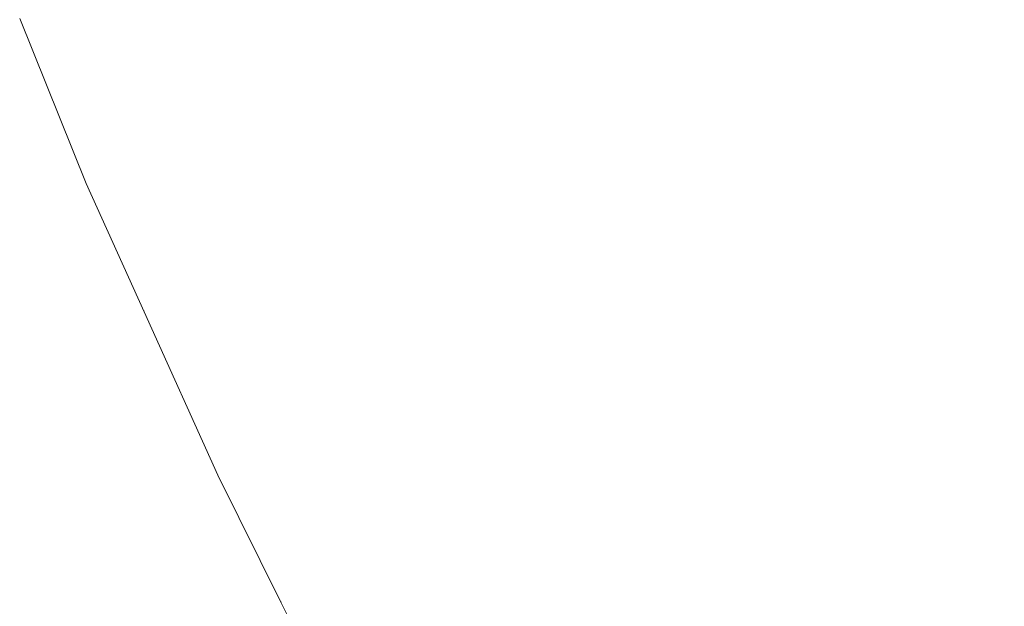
# Model space of a CAD drawing. Header units: centimetres. Extents: x -17.1 to 18.2, y 3.4 to 5.2.
# Tile 18 of 256: x -17.07689 to -17.06329, y 3.44017 to 3.44828. Entities that reach past the tile are written whole.
import ezdxf

# ---------------------------------------------------------------- set-up
doc = ezdxf.new("R2010")
doc.units = ezdxf.units.CM
doc.header["$LTSCALE"] = 2.54
doc.layers.add('Lucido design-1', color=7, linetype='Continuous')

# ---------------------------------------------------------------- blocks, each defined once
blk = doc.blocks.new('Gruppo-4-1')
at = {"color": 7, "linetype": 'Continuous', "lineweight": 9}
for points, invisible_edges in [([(-17.063029, 3.44925, -1872.258575), (-17.063864, 3.450888, -1872.258575), (-17.064709, 3.449932, -1872.260948), (-17.063857, 3.448261, -1872.260948)], 15), ([(-17.063857, 3.448261, -1872.97008), (-17.064709, 3.449932, -1872.97008), (-17.063864, 3.450888, -1872.972454), (-17.063029, 3.44925, -1872.972454)], 15), ([(-17.067915, 3.449041, -1872.268455), (-17.068732, 3.450819, -1872.268455), (-17.069473, 3.450063, -1872.27108), (-17.068643, 3.448257, -1872.27108)], 15), ([(-17.068643, 3.448257, -1872.959948), (-17.069473, 3.450063, -1872.959948), (-17.068732, 3.450819, -1872.962573), (-17.067915, 3.449041, -1872.962573)], 15), ([(-17.067151, 3.449862, -1872.26589), (-17.066308, 3.448121, -1872.26589), (-17.065524, 3.449008, -1872.263387), (-17.066352, 3.45072, -1872.263387)], 15), ([(-17.066352, 3.45072, -1872.967641), (-17.065524, 3.449008, -1872.967641), (-17.066308, 3.448121, -1872.965138), (-17.067151, 3.449862, -1872.965138)], 15), ([(-17.072282, 3.449921, -1872.279288), (-17.071461, 3.448036, -1872.279288), (-17.070839, 3.44867, -1872.276499), (-17.071651, 3.450532, -1872.276499)], 15), ([(-17.071651, 3.450532, -1872.954529), (-17.070839, 3.44867, -1872.954529), (-17.071461, 3.448036, -1872.95174), (-17.072282, 3.449921, -1872.95174)], 15), ([(-17.073907, 3.448349, -1872.287934), (-17.074713, 3.450297, -1872.287934), (-17.075166, 3.449881, -1872.290899), (-17.074354, 3.447916, -1872.290899)], 15), ([(-17.074354, 3.447916, -1872.940129), (-17.075166, 3.449881, -1872.940129), (-17.074713, 3.450297, -1872.943094), (-17.073907, 3.448349, -1872.943094)], 15), ([(-17.068643, 3.448257, -1872.27108), (-17.069473, 3.450063, -1872.27108), (-17.070176, 3.449346, -1872.273762), (-17.069335, 3.447515, -1872.273762)], 15), ([(-17.069335, 3.447515, -1872.957266), (-17.070176, 3.449346, -1872.957266), (-17.069473, 3.450063, -1872.959948), (-17.068643, 3.448257, -1872.959948)], 15), ([(-17.07287, 3.449352, -1872.282125), (-17.072039, 3.447446, -1872.282125), (-17.071461, 3.448036, -1872.279288), (-17.072282, 3.449921, -1872.279288)], 15), ([(-17.072282, 3.449921, -1872.95174), (-17.071461, 3.448036, -1872.95174), (-17.072039, 3.447446, -1872.948903), (-17.07287, 3.449352, -1872.948903)], 15), ([(-17.063857, 3.448261, -1872.260948), (-17.064709, 3.449932, -1872.260948), (-17.065524, 3.449008, -1872.263387), (-17.064657, 3.447307, -1872.263387)], 15), ([(-17.064657, 3.447307, -1872.967641), (-17.065524, 3.449008, -1872.967641), (-17.064709, 3.449932, -1872.97008), (-17.063857, 3.448261, -1872.97008)], 15), ([(-17.074354, 3.447916, -1872.290899), (-17.075166, 3.449881, -1872.290899), (-17.075569, 3.449511, -1872.293898), (-17.074751, 3.447532, -1872.293898)], 15), ([(-17.074751, 3.447532, -1872.93713), (-17.075569, 3.449511, -1872.93713), (-17.075166, 3.449881, -1872.940129), (-17.074354, 3.447916, -1872.940129)], 15), ([(-17.067915, 3.449041, -1872.268455), (-17.067058, 3.447271, -1872.268455), (-17.066308, 3.448121, -1872.26589), (-17.067151, 3.449862, -1872.26589)], 15), ([(-17.067151, 3.449862, -1872.965138), (-17.066308, 3.448121, -1872.965138), (-17.067058, 3.447271, -1872.962573), (-17.067915, 3.449041, -1872.962573)], 15), ([(-17.074751, 3.447532, -1872.293898), (-17.075569, 3.449511, -1872.293898), (-17.075921, 3.449188, -1872.296927), (-17.075098, 3.447196, -1872.296927)], 15), ([(-17.075098, 3.447196, -1872.934101), (-17.075921, 3.449188, -1872.934101), (-17.075569, 3.449511, -1872.93713), (-17.074751, 3.447532, -1872.93713)], 15), ([(-17.073412, 3.448828, -1872.285009), (-17.072572, 3.446902, -1872.285009), (-17.072039, 3.447446, -1872.282125), (-17.07287, 3.449352, -1872.282125)], 15), ([(-17.07287, 3.449352, -1872.948903), (-17.072039, 3.447446, -1872.948903), (-17.072572, 3.446902, -1872.946019), (-17.073412, 3.448828, -1872.946019)], 15), ([(-17.069335, 3.447515, -1872.273762), (-17.070176, 3.449346, -1872.273762), (-17.070839, 3.44867, -1872.276499), (-17.069987, 3.446814, -1872.276499)], 15), ([(-17.069987, 3.446814, -1872.954529), (-17.070839, 3.44867, -1872.954529), (-17.070176, 3.449346, -1872.957266), (-17.069335, 3.447515, -1872.957266)], 15), ([(-17.063857, 3.448261, -1872.260948), (-17.062967, 3.446604, -1872.260948), (-17.062155, 3.447624, -1872.258575), (-17.063029, 3.44925, -1872.258575)], 15), ([(-17.063029, 3.44925, -1872.972454), (-17.062155, 3.447624, -1872.972454), (-17.062967, 3.446604, -1872.97008), (-17.063857, 3.448261, -1872.97008)], 15), ([(-17.075098, 3.447196, -1872.296927), (-17.075921, 3.449188, -1872.296927), (-17.076221, 3.448913, -1872.299984), (-17.075393, 3.446911, -1872.299984)], 15), ([(-17.075393, 3.446911, -1872.931044), (-17.076221, 3.448913, -1872.931044), (-17.075921, 3.449188, -1872.934101), (-17.075098, 3.447196, -1872.934101)], 15), ([(-17.068643, 3.448257, -1872.27108), (-17.067774, 3.446461, -1872.27108), (-17.067058, 3.447271, -1872.268455), (-17.067915, 3.449041, -1872.268455)], 15), ([(-17.067915, 3.449041, -1872.962573), (-17.067058, 3.447271, -1872.962573), (-17.067774, 3.446461, -1872.959948), (-17.068643, 3.448257, -1872.959948)], 15), ([(-17.064657, 3.447307, -1872.263387), (-17.065524, 3.449008, -1872.263387), (-17.066308, 3.448121, -1872.26589), (-17.065425, 3.44639, -1872.26589)], 15), ([(-17.065425, 3.44639, -1872.965138), (-17.066308, 3.448121, -1872.965138), (-17.065524, 3.449008, -1872.967641), (-17.064657, 3.447307, -1872.967641)], 15), ([(-17.075393, 3.446911, -1872.299984), (-17.076221, 3.448913, -1872.299984), (-17.076467, 3.448687, -1872.303063), (-17.075636, 3.446676, -1872.303063)], 15), ([(-17.075636, 3.446676, -1872.927965), (-17.076467, 3.448687, -1872.927965), (-17.076221, 3.448913, -1872.931044), (-17.075393, 3.446911, -1872.931044)], 15), ([(-17.073907, 3.448349, -1872.287934), (-17.07306, 3.446404, -1872.287934), (-17.072572, 3.446902, -1872.285009), (-17.073412, 3.448828, -1872.285009)], 15), ([(-17.073412, 3.448828, -1872.946019), (-17.072572, 3.446902, -1872.946019), (-17.07306, 3.446404, -1872.943094), (-17.073907, 3.448349, -1872.943094)], 15), ([(-17.075636, 3.446676, -1872.303063), (-17.076467, 3.448687, -1872.303063), (-17.076659, 3.448511, -1872.30616), (-17.075825, 3.446493, -1872.30616)], 15), ([(-17.075825, 3.446493, -1872.924868), (-17.076659, 3.448511, -1872.924868), (-17.076467, 3.448687, -1872.927965), (-17.075636, 3.446676, -1872.927965)], 15), ([(-17.069987, 3.446814, -1872.276499), (-17.070839, 3.44867, -1872.276499), (-17.071461, 3.448036, -1872.279288), (-17.070598, 3.446157, -1872.279288)], 15), ([(-17.070598, 3.446157, -1872.95174), (-17.071461, 3.448036, -1872.95174), (-17.070839, 3.44867, -1872.954529), (-17.069987, 3.446814, -1872.954529)], 15), ([(-17.075825, 3.446493, -1872.30616), (-17.076659, 3.448511, -1872.30616), (-17.076797, 3.448385, -1872.30927), (-17.075961, 3.446361, -1872.30927)], 15), ([(-17.075961, 3.446361, -1872.921758), (-17.076797, 3.448385, -1872.921758), (-17.076659, 3.448511, -1872.924868), (-17.075825, 3.446493, -1872.924868)], 15), ([(-17.076042, 3.446282, -1872.31239), (-17.07688, 3.448309, -1872.31239), (-17.076887, 3.448292, -1872.315514), (-17.075967, 3.446015, -1872.315514)], 11), ([(-17.075967, 3.446015, -1872.915514), (-17.076887, 3.448292, -1872.915514), (-17.07688, 3.448309, -1872.918638), (-17.076042, 3.446282, -1872.918638)], 14), ([(-17.076887, 3.448292, -1872.915514), (-17.075967, 3.446015, -1872.915514), (-17.075967, 3.446015, -1872.315514), (-17.076887, 3.448292, -1872.315514)], 10), ([(-17.075961, 3.446361, -1872.30927), (-17.076797, 3.448385, -1872.30927), (-17.07688, 3.448309, -1872.31239), (-17.076042, 3.446282, -1872.31239)], 15), ([(-17.076042, 3.446282, -1872.918638), (-17.07688, 3.448309, -1872.918638), (-17.076797, 3.448385, -1872.921758), (-17.075961, 3.446361, -1872.921758)], 15), ([(-17.074354, 3.447916, -1872.290899), (-17.0735, 3.445956, -1872.290899), (-17.07306, 3.446404, -1872.287934), (-17.073907, 3.448349, -1872.287934)], 15), ([(-17.073907, 3.448349, -1872.943094), (-17.07306, 3.446404, -1872.943094), (-17.0735, 3.445956, -1872.940129), (-17.074354, 3.447916, -1872.940129)], 15), ([(-17.069335, 3.447515, -1872.273762), (-17.068453, 3.445692, -1872.273762), (-17.067774, 3.446461, -1872.27108), (-17.068643, 3.448257, -1872.27108)], 15), ([(-17.068643, 3.448257, -1872.959948), (-17.067774, 3.446461, -1872.959948), (-17.068453, 3.445692, -1872.957266), (-17.069335, 3.447515, -1872.957266)], 15), ([(-17.064657, 3.447307, -1872.263387), (-17.06375, 3.445619, -1872.263387), (-17.062967, 3.446604, -1872.260948), (-17.063857, 3.448261, -1872.260948)], 15), ([(-17.063857, 3.448261, -1872.97008), (-17.062967, 3.446604, -1872.97008), (-17.06375, 3.445619, -1872.967641), (-17.064657, 3.447307, -1872.967641)], 15), ([(-17.065425, 3.44639, -1872.26589), (-17.066308, 3.448121, -1872.26589), (-17.067058, 3.447271, -1872.268455), (-17.066162, 3.445512, -1872.268455)], 15), ([(-17.066162, 3.445512, -1872.962573), (-17.067058, 3.447271, -1872.962573), (-17.066308, 3.448121, -1872.965138), (-17.065425, 3.44639, -1872.965138)], 15), ([(-17.070598, 3.446157, -1872.279288), (-17.071461, 3.448036, -1872.279288), (-17.072039, 3.447446, -1872.282125), (-17.071166, 3.445546, -1872.282125)], 15), ([(-17.071166, 3.445546, -1872.948903), (-17.072039, 3.447446, -1872.948903), (-17.071461, 3.448036, -1872.95174), (-17.070598, 3.446157, -1872.95174)], 15), ([(-17.074751, 3.447532, -1872.293898), (-17.073891, 3.445557, -1872.293898), (-17.0735, 3.445956, -1872.290899), (-17.074354, 3.447916, -1872.290899)], 15), ([(-17.074354, 3.447916, -1872.940129), (-17.0735, 3.445956, -1872.940129), (-17.073891, 3.445557, -1872.93713), (-17.074751, 3.447532, -1872.93713)], 15), ([(-17.075098, 3.447196, -1872.296927), (-17.074232, 3.445209, -1872.296927), (-17.073891, 3.445557, -1872.293898), (-17.074751, 3.447532, -1872.293898)], 15), ([(-17.074751, 3.447532, -1872.93713), (-17.073891, 3.445557, -1872.93713), (-17.074232, 3.445209, -1872.934101), (-17.075098, 3.447196, -1872.934101)], 15), ([(-17.071166, 3.445546, -1872.282125), (-17.072039, 3.447446, -1872.282125), (-17.072572, 3.446902, -1872.285009), (-17.071691, 3.444982, -1872.285009)], 15), ([(-17.071691, 3.444982, -1872.946019), (-17.072572, 3.446902, -1872.946019), (-17.072039, 3.447446, -1872.948903), (-17.071166, 3.445546, -1872.948903)], 15), ([(-17.069987, 3.446814, -1872.276499), (-17.069093, 3.444967, -1872.276499), (-17.068453, 3.445692, -1872.273762), (-17.069335, 3.447515, -1872.273762)], 15), ([(-17.069335, 3.447515, -1872.957266), (-17.068453, 3.445692, -1872.957266), (-17.069093, 3.444967, -1872.954529), (-17.069987, 3.446814, -1872.954529)], 15), ([(-17.065425, 3.44639, -1872.26589), (-17.064503, 3.444673, -1872.26589), (-17.06375, 3.445619, -1872.263387), (-17.064657, 3.447307, -1872.263387)], 15), ([(-17.064657, 3.447307, -1872.967641), (-17.06375, 3.445619, -1872.967641), (-17.064503, 3.444673, -1872.965138), (-17.065425, 3.44639, -1872.965138)], 15), ([(-17.075393, 3.446911, -1872.299984), (-17.074522, 3.444913, -1872.299984), (-17.074232, 3.445209, -1872.296927), (-17.075098, 3.447196, -1872.296927)], 15), ([(-17.075098, 3.447196, -1872.934101), (-17.074232, 3.445209, -1872.934101), (-17.074522, 3.444913, -1872.931044), (-17.075393, 3.446911, -1872.931044)], 15), ([(-17.066162, 3.445512, -1872.268455), (-17.067058, 3.447271, -1872.268455), (-17.067774, 3.446461, -1872.27108), (-17.066863, 3.444675, -1872.27108)], 15), ([(-17.066863, 3.444675, -1872.959948), (-17.067774, 3.446461, -1872.959948), (-17.067058, 3.447271, -1872.962573), (-17.066162, 3.445512, -1872.962573)], 15), ([(-17.075636, 3.446676, -1872.303063), (-17.074761, 3.444669, -1872.303063), (-17.074522, 3.444913, -1872.299984), (-17.075393, 3.446911, -1872.299984)], 15), ([(-17.075393, 3.446911, -1872.931044), (-17.074522, 3.444913, -1872.931044), (-17.074761, 3.444669, -1872.927965), (-17.075636, 3.446676, -1872.927965)], 15), ([(-17.071691, 3.444982, -1872.285009), (-17.072572, 3.446902, -1872.285009), (-17.07306, 3.446404, -1872.287934), (-17.07217, 3.444467, -1872.287934)], 15), ([(-17.07217, 3.444467, -1872.943094), (-17.07306, 3.446404, -1872.943094), (-17.072572, 3.446902, -1872.946019), (-17.071691, 3.444982, -1872.946019)], 15), ([(-17.070598, 3.446157, -1872.279288), (-17.069693, 3.444287, -1872.279288), (-17.069093, 3.444967, -1872.276499), (-17.069987, 3.446814, -1872.276499)], 15), ([(-17.069987, 3.446814, -1872.954529), (-17.069093, 3.444967, -1872.954529), (-17.069693, 3.444287, -1872.95174), (-17.070598, 3.446157, -1872.95174)], 15), ([(-17.075825, 3.446493, -1872.30616), (-17.074948, 3.444479, -1872.30616), (-17.074761, 3.444669, -1872.303063), (-17.075636, 3.446676, -1872.303063)], 15), ([(-17.075636, 3.446676, -1872.927965), (-17.074761, 3.444669, -1872.927965), (-17.074948, 3.444479, -1872.924868), (-17.075825, 3.446493, -1872.924868)], 15), ([(-17.075961, 3.446361, -1872.30927), (-17.075081, 3.444343, -1872.30927), (-17.074948, 3.444479, -1872.30616), (-17.075825, 3.446493, -1872.30616)], 15), ([(-17.075825, 3.446493, -1872.924868), (-17.074948, 3.444479, -1872.924868), (-17.075081, 3.444343, -1872.921758), (-17.075961, 3.446361, -1872.921758)], 15), ([(-17.062038, 3.444962, -1872.260948), (-17.062967, 3.446604, -1872.260948), (-17.06375, 3.445619, -1872.263387), (-17.062804, 3.443947, -1872.263387)], 15), ([(-17.062804, 3.443947, -1872.967641), (-17.06375, 3.445619, -1872.967641), (-17.062967, 3.446604, -1872.97008), (-17.062038, 3.444962, -1872.97008)], 15), ([(-17.076042, 3.446282, -1872.31239), (-17.075161, 3.444261, -1872.31239), (-17.075081, 3.444343, -1872.30927), (-17.075961, 3.446361, -1872.30927)], 15), ([(-17.075961, 3.446361, -1872.921758), (-17.075081, 3.444343, -1872.921758), (-17.075161, 3.444261, -1872.918638), (-17.076042, 3.446282, -1872.918638)], 15), ([(-17.07217, 3.444467, -1872.287934), (-17.07306, 3.446404, -1872.287934), (-17.0735, 3.445956, -1872.290899), (-17.072602, 3.444002, -1872.290899)], 15), ([(-17.072602, 3.444002, -1872.940129), (-17.0735, 3.445956, -1872.940129), (-17.07306, 3.446404, -1872.943094), (-17.07217, 3.444467, -1872.943094)], 15), ([(-17.066863, 3.444675, -1872.27108), (-17.067774, 3.446461, -1872.27108), (-17.068453, 3.445692, -1872.273762), (-17.067529, 3.443881, -1872.273762)], 15), ([(-17.067529, 3.443881, -1872.957266), (-17.068453, 3.445692, -1872.957266), (-17.067774, 3.446461, -1872.959948), (-17.066863, 3.444675, -1872.959948)], 15), ([(-17.066162, 3.445512, -1872.268455), (-17.065224, 3.443767, -1872.268455), (-17.064503, 3.444673, -1872.26589), (-17.065425, 3.44639, -1872.26589)], 15), ([(-17.065425, 3.44639, -1872.965138), (-17.064503, 3.444673, -1872.965138), (-17.065224, 3.443767, -1872.962573), (-17.066162, 3.445512, -1872.962573)], 15), ([(-17.075161, 3.444261, -1872.31239), (-17.076042, 3.446282, -1872.31239), (-17.075967, 3.446015, -1872.315514)], 11), ([(-17.075967, 3.446015, -1872.915514), (-17.076042, 3.446282, -1872.918638), (-17.075161, 3.444261, -1872.918638)], 11), ([(-17.071166, 3.445546, -1872.282125), (-17.070251, 3.443655, -1872.282125), (-17.069693, 3.444287, -1872.279288), (-17.070598, 3.446157, -1872.279288)], 15), ([(-17.070598, 3.446157, -1872.95174), (-17.069693, 3.444287, -1872.95174), (-17.070251, 3.443655, -1872.948903), (-17.071166, 3.445546, -1872.948903)], 15), ([(-17.075967, 3.446015, -1872.315514), (-17.075169, 3.444242, -1872.315514), (-17.075161, 3.444261, -1872.31239)], 10), ([(-17.075169, 3.444242, -1872.315514), (-17.075967, 3.446015, -1872.315514), (-17.075967, 3.446015, -1872.915514), (-17.075169, 3.444242, -1872.915514)], 10), ([(-17.075161, 3.444261, -1872.918638), (-17.075169, 3.444242, -1872.915514), (-17.075967, 3.446015, -1872.915514)], 9), ([(-17.072602, 3.444002, -1872.290899), (-17.0735, 3.445956, -1872.290899), (-17.073891, 3.445557, -1872.293898), (-17.072987, 3.443589, -1872.293898)], 15), ([(-17.072987, 3.443589, -1872.93713), (-17.073891, 3.445557, -1872.93713), (-17.0735, 3.445956, -1872.940129), (-17.072602, 3.444002, -1872.940129)], 15), ([(-17.067529, 3.443881, -1872.273762), (-17.068453, 3.445692, -1872.273762), (-17.069093, 3.444967, -1872.276499), (-17.068157, 3.443132, -1872.276499)], 15), ([(-17.068157, 3.443132, -1872.954529), (-17.069093, 3.444967, -1872.954529), (-17.068453, 3.445692, -1872.957266), (-17.067529, 3.443881, -1872.957266)], 15), ([(-17.072987, 3.443589, -1872.293898), (-17.073891, 3.445557, -1872.293898), (-17.074232, 3.445209, -1872.296927), (-17.073322, 3.443228, -1872.296927)], 15), ([(-17.073322, 3.443228, -1872.934101), (-17.074232, 3.445209, -1872.934101), (-17.073891, 3.445557, -1872.93713), (-17.072987, 3.443589, -1872.93713)], 15), ([(-17.071691, 3.444982, -1872.285009), (-17.070766, 3.443072, -1872.285009), (-17.070251, 3.443655, -1872.282125), (-17.071166, 3.445546, -1872.282125)], 15), ([(-17.071166, 3.445546, -1872.948903), (-17.070251, 3.443655, -1872.948903), (-17.070766, 3.443072, -1872.946019), (-17.071691, 3.444982, -1872.946019)], 15), ([(-17.062804, 3.443947, -1872.263387), (-17.06375, 3.445619, -1872.263387), (-17.064503, 3.444673, -1872.26589), (-17.063541, 3.442972, -1872.26589)], 15), ([(-17.063541, 3.442972, -1872.965138), (-17.064503, 3.444673, -1872.965138), (-17.06375, 3.445619, -1872.967641), (-17.062804, 3.443947, -1872.967641)], 15), ([(-17.066863, 3.444675, -1872.27108), (-17.065912, 3.442903, -1872.27108), (-17.065224, 3.443767, -1872.268455), (-17.066162, 3.445512, -1872.268455)], 15), ([(-17.066162, 3.445512, -1872.962573), (-17.065224, 3.443767, -1872.962573), (-17.065912, 3.442903, -1872.959948), (-17.066863, 3.444675, -1872.959948)], 15), ([(-17.073322, 3.443228, -1872.296927), (-17.074232, 3.445209, -1872.296927), (-17.074522, 3.444913, -1872.299984), (-17.073608, 3.442921, -1872.299984)], 15), ([(-17.073608, 3.442921, -1872.931044), (-17.074522, 3.444913, -1872.931044), (-17.074232, 3.445209, -1872.934101), (-17.073322, 3.443228, -1872.934101)], 15), ([(-17.073608, 3.442921, -1872.299984), (-17.074522, 3.444913, -1872.299984), (-17.074761, 3.444669, -1872.303063), (-17.073842, 3.442669, -1872.303063)], 15), ([(-17.073842, 3.442669, -1872.927965), (-17.074761, 3.444669, -1872.927965), (-17.074522, 3.444913, -1872.931044), (-17.073608, 3.442921, -1872.931044)], 15), ([(-17.07217, 3.444467, -1872.287934), (-17.071237, 3.442539, -1872.287934), (-17.070766, 3.443072, -1872.285009), (-17.071691, 3.444982, -1872.285009)], 15), ([(-17.071691, 3.444982, -1872.946019), (-17.070766, 3.443072, -1872.946019), (-17.071237, 3.442539, -1872.943094), (-17.07217, 3.444467, -1872.943094)], 15), ([(-17.068157, 3.443132, -1872.276499), (-17.069093, 3.444967, -1872.276499), (-17.069693, 3.444287, -1872.279288), (-17.068746, 3.44243, -1872.279288)], 15), ([(-17.068746, 3.44243, -1872.95174), (-17.069693, 3.444287, -1872.95174), (-17.069093, 3.444967, -1872.954529), (-17.068157, 3.443132, -1872.954529)], 15), ([(-17.073842, 3.442669, -1872.303063), (-17.074761, 3.444669, -1872.303063), (-17.074948, 3.444479, -1872.30616), (-17.074026, 3.442472, -1872.30616)], 15), ([(-17.074026, 3.442472, -1872.924868), (-17.074948, 3.444479, -1872.924868), (-17.074761, 3.444669, -1872.927965), (-17.073842, 3.442669, -1872.927965)], 15), ([(-17.067529, 3.443881, -1872.273762), (-17.066564, 3.442083, -1872.273762), (-17.065912, 3.442903, -1872.27108), (-17.066863, 3.444675, -1872.27108)], 15), ([(-17.066863, 3.444675, -1872.959948), (-17.065912, 3.442903, -1872.959948), (-17.066564, 3.442083, -1872.957266), (-17.067529, 3.443881, -1872.957266)], 15), ([(-17.063541, 3.442972, -1872.26589), (-17.064503, 3.444673, -1872.26589), (-17.065224, 3.443767, -1872.268455), (-17.064246, 3.442038, -1872.268455)], 15), ([(-17.064246, 3.442038, -1872.962573), (-17.065224, 3.443767, -1872.962573), (-17.064503, 3.444673, -1872.965138), (-17.063541, 3.442972, -1872.965138)], 15), ([(-17.074026, 3.442472, -1872.30616), (-17.074948, 3.444479, -1872.30616), (-17.075081, 3.444343, -1872.30927), (-17.074157, 3.442331, -1872.30927)], 15), ([(-17.074157, 3.442331, -1872.921758), (-17.075081, 3.444343, -1872.921758), (-17.074948, 3.444479, -1872.924868), (-17.074026, 3.442472, -1872.924868)], 15), ([(-17.072602, 3.444002, -1872.290899), (-17.071661, 3.442058, -1872.290899), (-17.071237, 3.442539, -1872.287934), (-17.07217, 3.444467, -1872.287934)], 15), ([(-17.07217, 3.444467, -1872.943094), (-17.071237, 3.442539, -1872.943094), (-17.071661, 3.442058, -1872.940129), (-17.072602, 3.444002, -1872.940129)], 15), ([(-17.074157, 3.442331, -1872.30927), (-17.075081, 3.444343, -1872.30927), (-17.075161, 3.444261, -1872.31239), (-17.074236, 3.442246, -1872.31239)], 15), ([(-17.074236, 3.442246, -1872.918638), (-17.075161, 3.444261, -1872.918638), (-17.075081, 3.444343, -1872.921758), (-17.074157, 3.442331, -1872.921758)], 15), ([(-17.074236, 3.442246, -1872.31239), (-17.075161, 3.444261, -1872.31239), (-17.075169, 3.444242, -1872.315514), (-17.074152, 3.441985, -1872.315514)], 11), ([(-17.074152, 3.441985, -1872.915514), (-17.075169, 3.444242, -1872.915514), (-17.075161, 3.444261, -1872.918638), (-17.074236, 3.442246, -1872.918638)], 14), ([(-17.075169, 3.444242, -1872.915514), (-17.074152, 3.441985, -1872.915514), (-17.074152, 3.441985, -1872.315514), (-17.075169, 3.444242, -1872.315514)], 10), ([(-17.068746, 3.44243, -1872.279288), (-17.069693, 3.444287, -1872.279288), (-17.070251, 3.443655, -1872.282125), (-17.069293, 3.441776, -1872.282125)], 15), ([(-17.069293, 3.441776, -1872.948903), (-17.070251, 3.443655, -1872.948903), (-17.069693, 3.444287, -1872.95174), (-17.068746, 3.44243, -1872.95174)], 15), ([(-17.072987, 3.443589, -1872.293898), (-17.072039, 3.441631, -1872.293898), (-17.071661, 3.442058, -1872.290899), (-17.072602, 3.444002, -1872.290899)], 15), ([(-17.072602, 3.444002, -1872.940129), (-17.071661, 3.442058, -1872.940129), (-17.072039, 3.441631, -1872.93713), (-17.072987, 3.443589, -1872.93713)], 15), ([(-17.063541, 3.442972, -1872.26589), (-17.062537, 3.441289, -1872.26589), (-17.061818, 3.442293, -1872.263387), (-17.062804, 3.443947, -1872.263387)], 15), ([(-17.062804, 3.443947, -1872.967641), (-17.061818, 3.442293, -1872.967641), (-17.062537, 3.441289, -1872.965138), (-17.063541, 3.442972, -1872.965138)], 15), ([(-17.068157, 3.443132, -1872.276499), (-17.067179, 3.441311, -1872.276499), (-17.066564, 3.442083, -1872.273762), (-17.067529, 3.443881, -1872.273762)], 15), ([(-17.067529, 3.443881, -1872.957266), (-17.066564, 3.442083, -1872.957266), (-17.067179, 3.441311, -1872.954529), (-17.068157, 3.443132, -1872.954529)], 15), ([(-17.069293, 3.441776, -1872.282125), (-17.070251, 3.443655, -1872.282125), (-17.070766, 3.443072, -1872.285009), (-17.069798, 3.441174, -1872.285009)], 15), ([(-17.069798, 3.441174, -1872.946019), (-17.070766, 3.443072, -1872.946019), (-17.070251, 3.443655, -1872.948903), (-17.069293, 3.441776, -1872.948903)], 15), ([(-17.064246, 3.442038, -1872.268455), (-17.065224, 3.443767, -1872.268455), (-17.065912, 3.442903, -1872.27108), (-17.064918, 3.441147, -1872.27108)], 15), ([(-17.064918, 3.441147, -1872.959948), (-17.065912, 3.442903, -1872.959948), (-17.065224, 3.443767, -1872.962573), (-17.064246, 3.442038, -1872.962573)], 15), ([(-17.073322, 3.443228, -1872.296927), (-17.072368, 3.441258, -1872.296927), (-17.072039, 3.441631, -1872.293898), (-17.072987, 3.443589, -1872.293898)], 15), ([(-17.072987, 3.443589, -1872.93713), (-17.072039, 3.441631, -1872.93713), (-17.072368, 3.441258, -1872.934101), (-17.073322, 3.443228, -1872.934101)], 15), ([(-17.073608, 3.442921, -1872.299984), (-17.072649, 3.44094, -1872.299984), (-17.072368, 3.441258, -1872.296927), (-17.073322, 3.443228, -1872.296927)], 15), ([(-17.073322, 3.443228, -1872.934101), (-17.072368, 3.441258, -1872.934101), (-17.072649, 3.44094, -1872.931044), (-17.073608, 3.442921, -1872.931044)], 15), ([(-17.068746, 3.44243, -1872.279288), (-17.067755, 3.440586, -1872.279288), (-17.067179, 3.441311, -1872.276499), (-17.068157, 3.443132, -1872.276499)], 15), ([(-17.068157, 3.443132, -1872.954529), (-17.067179, 3.441311, -1872.954529), (-17.067755, 3.440586, -1872.95174), (-17.068746, 3.44243, -1872.95174)], 15), ([(-17.069798, 3.441174, -1872.285009), (-17.070766, 3.443072, -1872.285009), (-17.071237, 3.442539, -1872.287934), (-17.07026, 3.440623, -1872.287934)], 15), ([(-17.07026, 3.440623, -1872.943094), (-17.071237, 3.442539, -1872.943094), (-17.070766, 3.443072, -1872.946019), (-17.069798, 3.441174, -1872.946019)], 15), ([(-17.064246, 3.442038, -1872.268455), (-17.063226, 3.440328, -1872.268455), (-17.062537, 3.441289, -1872.26589), (-17.063541, 3.442972, -1872.26589)], 15), ([(-17.063541, 3.442972, -1872.965138), (-17.062537, 3.441289, -1872.965138), (-17.063226, 3.440328, -1872.962573), (-17.064246, 3.442038, -1872.962573)], 15), ([(-17.073842, 3.442669, -1872.303063), (-17.072879, 3.440679, -1872.303063), (-17.072649, 3.44094, -1872.299984), (-17.073608, 3.442921, -1872.299984)], 15), ([(-17.073608, 3.442921, -1872.931044), (-17.072649, 3.44094, -1872.931044), (-17.072879, 3.440679, -1872.927965), (-17.073842, 3.442669, -1872.927965)], 15), ([(-17.064918, 3.441147, -1872.27108), (-17.065912, 3.442903, -1872.27108), (-17.066564, 3.442083, -1872.273762), (-17.065556, 3.440303, -1872.273762)], 15), ([(-17.065556, 3.440303, -1872.957266), (-17.066564, 3.442083, -1872.957266), (-17.065912, 3.442903, -1872.959948), (-17.064918, 3.441147, -1872.959948)], 15), ([(-17.074026, 3.442472, -1872.30616), (-17.073059, 3.440475, -1872.30616), (-17.072879, 3.440679, -1872.303063), (-17.073842, 3.442669, -1872.303063)], 15), ([(-17.073842, 3.442669, -1872.927965), (-17.072879, 3.440679, -1872.927965), (-17.073059, 3.440475, -1872.924868), (-17.074026, 3.442472, -1872.924868)], 15), ([(-17.074157, 3.442331, -1872.30927), (-17.073188, 3.440329, -1872.30927), (-17.073059, 3.440475, -1872.30616), (-17.074026, 3.442472, -1872.30616)], 15), ([(-17.074026, 3.442472, -1872.924868), (-17.073059, 3.440475, -1872.924868), (-17.073188, 3.440329, -1872.921758), (-17.074157, 3.442331, -1872.921758)], 15), ([(-17.07026, 3.440623, -1872.287934), (-17.071237, 3.442539, -1872.287934), (-17.071661, 3.442058, -1872.290899), (-17.070676, 3.440126, -1872.290899)], 15), ([(-17.070676, 3.440126, -1872.940129), (-17.071661, 3.442058, -1872.940129), (-17.071237, 3.442539, -1872.943094), (-17.07026, 3.440623, -1872.943094)], 15), ([(-17.069293, 3.441776, -1872.282125), (-17.068292, 3.439912, -1872.282125), (-17.067755, 3.440586, -1872.279288), (-17.068746, 3.44243, -1872.279288)], 15), ([(-17.068746, 3.44243, -1872.95174), (-17.067755, 3.440586, -1872.95174), (-17.068292, 3.439912, -1872.948903), (-17.069293, 3.441776, -1872.948903)], 15), ([(-17.074236, 3.442246, -1872.31239), (-17.073266, 3.440241, -1872.31239), (-17.073188, 3.440329, -1872.30927), (-17.074157, 3.442331, -1872.30927)], 15), ([(-17.074157, 3.442331, -1872.921758), (-17.073188, 3.440329, -1872.921758), (-17.073266, 3.440241, -1872.918638), (-17.074236, 3.442246, -1872.918638)], 15), ([(-17.073266, 3.440241, -1872.31239), (-17.074236, 3.442246, -1872.31239), (-17.074152, 3.441985, -1872.315514)], 11), ([(-17.074152, 3.441985, -1872.915514), (-17.074236, 3.442246, -1872.918638), (-17.073266, 3.440241, -1872.918638)], 11), ([(-17.070676, 3.440126, -1872.290899), (-17.071661, 3.442058, -1872.290899), (-17.072039, 3.441631, -1872.293898), (-17.071047, 3.439684, -1872.293898)], 15), ([(-17.071047, 3.439684, -1872.93713), (-17.072039, 3.441631, -1872.93713), (-17.071661, 3.442058, -1872.940129), (-17.070676, 3.440126, -1872.940129)], 15), ([(-17.066158, 3.439506, -1872.276499), (-17.065556, 3.440303, -1872.273762), (-17.066564, 3.442083, -1872.273762), (-17.067179, 3.441311, -1872.276499)], 15), ([(-17.066158, 3.439506, -1872.954529), (-17.067179, 3.441311, -1872.954529), (-17.066564, 3.442083, -1872.957266), (-17.065556, 3.440303, -1872.957266)], 15), ([(-17.064918, 3.441147, -1872.27108), (-17.063883, 3.439411, -1872.27108), (-17.063226, 3.440328, -1872.268455), (-17.064246, 3.442038, -1872.268455)], 15), ([(-17.064246, 3.442038, -1872.962573), (-17.063226, 3.440328, -1872.962573), (-17.063883, 3.439411, -1872.959948), (-17.064918, 3.441147, -1872.959948)], 15), ([(-17.074152, 3.441985, -1872.315514), (-17.073275, 3.44022, -1872.315514), (-17.073266, 3.440241, -1872.31239)], 10), ([(-17.073275, 3.44022, -1872.315514), (-17.074152, 3.441985, -1872.315514), (-17.074152, 3.441985, -1872.915514), (-17.073275, 3.44022, -1872.915514)], 10), ([(-17.073266, 3.440241, -1872.918638), (-17.073275, 3.44022, -1872.915514), (-17.074152, 3.441985, -1872.915514)], 9), ([(-17.069798, 3.441174, -1872.285009), (-17.068787, 3.43929, -1872.285009), (-17.068292, 3.439912, -1872.282125), (-17.069293, 3.441776, -1872.282125)], 15), ([(-17.069293, 3.441776, -1872.948903), (-17.068292, 3.439912, -1872.948903), (-17.068787, 3.43929, -1872.946019), (-17.069798, 3.441174, -1872.946019)], 15), ([(-17.071047, 3.439684, -1872.293898), (-17.072039, 3.441631, -1872.293898), (-17.072368, 3.441258, -1872.296927), (-17.07137, 3.439299, -1872.296927)], 15), ([(-17.07137, 3.439299, -1872.934101), (-17.072368, 3.441258, -1872.934101), (-17.072039, 3.441631, -1872.93713), (-17.071047, 3.439684, -1872.93713)], 15), ([(-17.07137, 3.439299, -1872.296927), (-17.072368, 3.441258, -1872.296927), (-17.072649, 3.44094, -1872.299984), (-17.071645, 3.438971, -1872.299984)], 15), ([(-17.071645, 3.438971, -1872.931044), (-17.072649, 3.44094, -1872.931044), (-17.072368, 3.441258, -1872.934101), (-17.07137, 3.439299, -1872.934101)], 15), ([(-17.067179, 3.441311, -1872.276499), (-17.067755, 3.440586, -1872.279288), (-17.066722, 3.43876, -1872.279288), (-17.066158, 3.439506, -1872.276499)], 15), ([(-17.066722, 3.43876, -1872.95174), (-17.067755, 3.440586, -1872.95174), (-17.067179, 3.441311, -1872.954529), (-17.066158, 3.439506, -1872.954529)], 15), ([(-17.07026, 3.440623, -1872.287934), (-17.069239, 3.438722, -1872.287934), (-17.068787, 3.43929, -1872.285009), (-17.069798, 3.441174, -1872.285009)], 15), ([(-17.069798, 3.441174, -1872.946019), (-17.068787, 3.43929, -1872.946019), (-17.069239, 3.438722, -1872.943094), (-17.07026, 3.440623, -1872.943094)], 15), ([(-17.065556, 3.440303, -1872.273762), (-17.064506, 3.438542, -1872.273762), (-17.063883, 3.439411, -1872.27108), (-17.064918, 3.441147, -1872.27108)], 15), ([(-17.064918, 3.441147, -1872.959948), (-17.063883, 3.439411, -1872.959948), (-17.064506, 3.438542, -1872.957266), (-17.065556, 3.440303, -1872.957266)], 15), ([(-17.071645, 3.438971, -1872.299984), (-17.072649, 3.44094, -1872.299984), (-17.072879, 3.440679, -1872.303063), (-17.071871, 3.438701, -1872.303063)], 15), ([(-17.071871, 3.438701, -1872.927965), (-17.072879, 3.440679, -1872.927965), (-17.072649, 3.44094, -1872.931044), (-17.071645, 3.438971, -1872.931044)], 15), ([(-17.071871, 3.438701, -1872.303063), (-17.072879, 3.440679, -1872.303063), (-17.073059, 3.440475, -1872.30616), (-17.072047, 3.438491, -1872.30616)], 15), ([(-17.072047, 3.438491, -1872.924868), (-17.073059, 3.440475, -1872.924868), (-17.072879, 3.440679, -1872.927965), (-17.071871, 3.438701, -1872.927965)], 15), ([(-17.070676, 3.440126, -1872.290899), (-17.069647, 3.438209, -1872.290899), (-17.069239, 3.438722, -1872.287934), (-17.07026, 3.440623, -1872.287934)], 15), ([(-17.07026, 3.440623, -1872.943094), (-17.069239, 3.438722, -1872.943094), (-17.069647, 3.438209, -1872.940129), (-17.070676, 3.440126, -1872.940129)], 15), ([(-17.067247, 3.438065, -1872.282125), (-17.066722, 3.43876, -1872.279288), (-17.067755, 3.440586, -1872.279288), (-17.068292, 3.439912, -1872.282125)], 15), ([(-17.067247, 3.438065, -1872.948903), (-17.068292, 3.439912, -1872.948903), (-17.067755, 3.440586, -1872.95174), (-17.066722, 3.43876, -1872.95174)], 15), ([(-17.072047, 3.438491, -1872.30616), (-17.073059, 3.440475, -1872.30616), (-17.073188, 3.440329, -1872.30927), (-17.072174, 3.43834, -1872.30927)], 15), ([(-17.072174, 3.43834, -1872.921758), (-17.073188, 3.440329, -1872.921758), (-17.073059, 3.440475, -1872.924868), (-17.072047, 3.438491, -1872.924868)], 15), ([(-17.073266, 3.440241, -1872.31239), (-17.073275, 3.44022, -1872.315514), (-17.072395, 3.438449, -1872.315514)], 9), ([(-17.072395, 3.438449, -1872.915514), (-17.073275, 3.44022, -1872.915514), (-17.073266, 3.440241, -1872.918638)], 10), ([(-17.072174, 3.43834, -1872.30927), (-17.073188, 3.440329, -1872.30927), (-17.073266, 3.440241, -1872.31239), (-17.07225, 3.438249, -1872.31239)], 15), ([(-17.07225, 3.438249, -1872.918638), (-17.073266, 3.440241, -1872.918638), (-17.073188, 3.440329, -1872.921758), (-17.072174, 3.43834, -1872.921758)], 15), ([(-17.072395, 3.438449, -1872.315514), (-17.07225, 3.438249, -1872.31239), (-17.073266, 3.440241, -1872.31239)], 11), ([(-17.073266, 3.440241, -1872.918638), (-17.07225, 3.438249, -1872.918638), (-17.072395, 3.438449, -1872.915514)], 11), ([(-17.065094, 3.437722, -1872.276499), (-17.064506, 3.438542, -1872.273762), (-17.065556, 3.440303, -1872.273762), (-17.066158, 3.439506, -1872.276499)], 15), ([(-17.065556, 3.440303, -1872.957266), (-17.064506, 3.438542, -1872.957266), (-17.065094, 3.437722, -1872.954529), (-17.066158, 3.439506, -1872.954529)], 15), ([(-17.062806, 3.437697, -1872.27108), (-17.062165, 3.438639, -1872.268455), (-17.063226, 3.440328, -1872.268455), (-17.063883, 3.439411, -1872.27108)], 15), ([(-17.062806, 3.437697, -1872.959948), (-17.063883, 3.439411, -1872.959948), (-17.063226, 3.440328, -1872.962573), (-17.062165, 3.438639, -1872.962573)], 15), ([(-17.073275, 3.44022, -1872.915514), (-17.072395, 3.438449, -1872.915514), (-17.072395, 3.438449, -1872.315514), (-17.073275, 3.44022, -1872.315514)], 10)]:
    blk.add_3dface(points, dxfattribs=dict(at, invisible_edges=invisible_edges))
blk = doc.blocks.new('Gruppo-5-1')
at = {"color": 7}
blk.add_blockref('Gruppo-4-1', (0, 0), dxfattribs=at)

msp = doc.modelspace()

# ---------------------------------------------------------------- block references
at = {"layer": 'Lucido design-1', "color": 7}
msp.add_blockref('Gruppo-5-1', (0, 0), dxfattribs=at)

doc.saveas('drawing.dxf')
